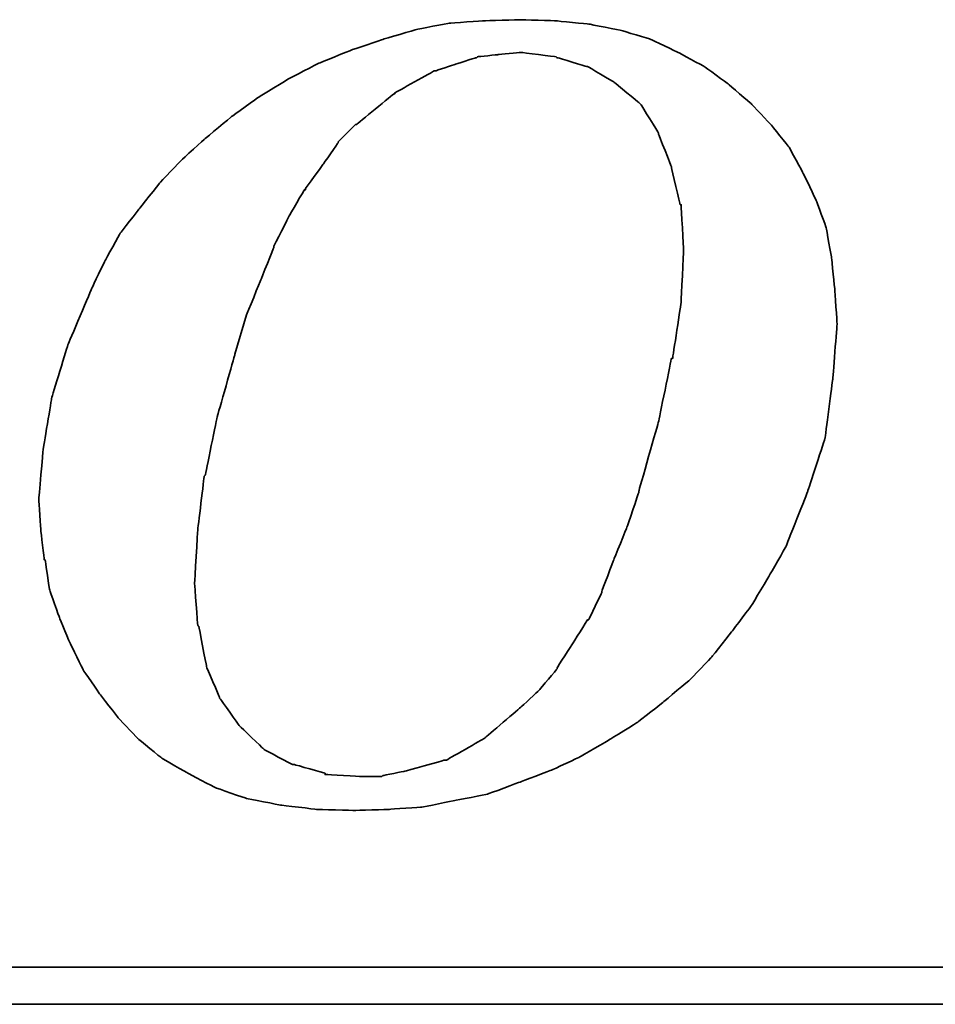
# Model space of a CAD drawing. Header units: millimetres. Extents: x 297 to 544, y 73 to 152.
# Tile 36 of 53: x 476.93 to 478.74, y 95.59 to 97.54. Entities that reach past the tile are written whole.
import ezdxf

# ---------------------------------------------------------------- set-up
doc = ezdxf.new("R2010")
doc.units = ezdxf.units.MM
doc.header["$LTSCALE"] = 0.1
doc.layers.add('DIM', color=4, linetype='CONTINUOUS')
doc.layers.add('layer 1', color=7, linetype='CONTINUOUS')

# ---------------------------------------------------------------- blocks, each defined once
blk = doc.blocks.new('TBI MOTION logo(完整正式版)')
at = {"layer": 'layer 1', "color": 22, "lineweight": 35}
for points, knots in [([(-11.34375, -6.98375), (-11.34375, -6.98375), (-10.91375, -7.43875), (-10.91375, -7.43875), (-10.91375, -7.43875), (-10.91375, -7.43875), (-10.38625, -7.87125), (-10.38625, -7.87125), (-10.38625, -7.87125), (-10.38625, -7.87125), (-9.81125, -8.20375), (-9.81125, -8.20375), (-9.81125, -8.20375), (-9.81125, -8.20375), (-9.21125, -8.51875), (-9.21125, -8.51875), (-9.21125, -8.51875), (-9.21125, -8.51875), (-8.51625, -8.75875), (-8.51625, -8.75875), (-8.51625, -8.75875), (-8.51625, -8.75875), (-7.77125, -8.90375), (-7.77125, -8.90375), (-7.77125, -8.90375), (-7.77125, -8.90375), (-6.97875, -8.99875), (-6.97875, -8.99875), (-6.97875, -8.99875), (-6.97875, -8.99875), (-6.14125, -9.02375), (-6.14125, -9.02375), (-6.14125, -9.02375), (-6.14125, -9.02375), (-5.37125, -8.99875), (-5.37125, -8.99875), (-5.37125, -8.99875), (-5.37125, -8.99875), (-4.65375, -8.94875), (-4.65375, -8.94875), (-4.65375, -8.94875), (-4.65375, -8.94875), (-3.93375, -8.80625), (-3.93375, -8.80625), (-3.93375, -8.80625), (-3.93375, -8.80625), (-3.21375, -8.66375), (-3.21375, -8.66375), (-3.21375, -8.66375), (-3.21375, -8.66375), (-2.49375, -8.39875), (-2.49375, -8.39875), (-2.49375, -8.39875), (-2.49375, -8.39875), (-1.79875, -8.13375), (-1.79875, -8.13375), (-1.79875, -8.13375), (-1.79875, -8.13375), (-1.17375, -7.84375), (-1.17375, -7.84375), (-1.17375, -7.84375), (-1.17375, -7.84375), (-0.52375, -7.46375), (-0.52375, -7.46375), (-0.52375, -7.46375), (-0.52375, -7.46375), (0.10124, -7.07875), (0.10124, -7.07875), (0.10124, -7.07875), (0.10124, -7.07875), (0.67625, -6.62375), (0.67625, -6.62375), (0.67625, -6.62375), (0.67625, -6.62375), (1.24874, -6.14375), (1.24874, -6.14375), (1.24874, -6.14375), (1.24874, -6.14375), (1.72874, -5.64125), (1.72874, -5.64125), (1.72874, -5.64125), (1.72874, -5.64125), (2.18624, -5.06375), (2.18624, -5.06375), (2.18624, -5.06375), (2.18624, -5.06375), (2.61625, -4.48874), (2.61625, -4.48874), (2.61625, -4.48874), (2.61625, -4.48874), (3.00125, -3.83874), (3.00125, -3.83874), (3.00125, -3.83874), (3.00125, -3.83874), (3.36124, -3.21374), (3.36124, -3.21374), (3.36124, -3.21374), (3.36124, -3.21374), (3.84374, -1.99125), (3.84374, -1.99125), (3.84374, -1.99125), (3.84374, -1.99125), (4.22625, -0.81875), (4.22625, -0.81875), (4.22625, -0.81875), (4.22625, -0.81875), (4.39125, 0.45624), (4.39125, 0.45624), (4.39125, 0.45624), (4.39125, 0.45624), (4.48874, 1.70124), (4.48874, 1.70124), (4.48874, 1.70124), (4.48874, 1.70124), (4.43874, 2.44625), (4.43874, 2.44625), (4.43874, 2.44625), (4.43874, 2.44625), (4.36874, 3.14125), (4.36874, 3.14125), (4.36874, 3.14125), (4.36874, 3.14125), (4.25125, 3.81125), (4.25125, 3.81125), (4.25125, 3.81125), (4.25125, 3.81125), (4.03124, 4.41125), (4.03124, 4.41125), (4.03124, 4.41125), (4.03124, 4.41125), (3.74374, 5.01125), (3.74374, 5.01125), (3.74374, 5.01125), (3.74374, 5.01125), (3.43124, 5.58875), (3.43124, 5.58875), (3.43124, 5.58875), (3.43124, 5.58875), (3.02625, 6.09125), (3.02625, 6.09125), (3.02625, 6.09125), (3.02625, 6.09125), (2.59374, 6.54875), (2.59374, 6.54875), (2.59374, 6.54875), (2.59374, 6.54875), (2.09124, 6.98125), (2.09124, 6.98125), (2.09124, 6.98125), (2.09124, 6.98125), (1.56124, 7.36625), (1.56124, 7.36625), (1.56124, 7.36625), (1.56124, 7.36625), (0.98624, 7.67625), (0.98624, 7.67625), (0.98624, 7.67625), (0.98624, 7.67625), (0.38624, 7.96375), (0.38624, 7.96375), (0.38624, 7.96375), (0.38624, 7.96375), (-0.25875, 8.15625), (-0.25875, 8.15625), (-0.25875, 8.15625), (-0.25875, 8.15625), (-0.98125, 8.30125), (-0.98125, 8.30125), (-0.98125, 8.30125), (-0.98125, 8.30125), (-1.70124, 8.37125), (-1.70124, 8.37125), (-1.70124, 8.37125), (-1.70124, 8.37125), (-2.49375, 8.39624), (-2.49375, 8.39624), (-2.49375, 8.39624), (-2.49375, 8.39624), (-3.28625, 8.37125), (-3.28625, 8.37125), (-3.28625, 8.37125), (-3.28625, 8.37125), (-4.05125, 8.32125), (-4.05125, 8.32125), (-4.05125, 8.32125), (-4.05125, 8.32125), (-4.77375, 8.18125), (-4.77375, 8.18125), (-4.77375, 8.18125), (-4.77375, 8.18125), (-5.51625, 7.96375), (-5.51625, 7.96375), (-5.51625, 7.96375), (-5.51625, 7.96375), (-6.21125, 7.72625), (-6.21125, 7.72625), (-6.21125, 7.72625), (-6.21125, 7.72625), (-6.92875, 7.43625), (-6.92875, 7.43625), (-6.92875, 7.43625), (-6.92875, 7.43625), (-7.57875, 7.10125), (-7.57875, 7.10125), (-7.57875, 7.10125), (-7.57875, 7.10125), (-8.24875, 6.69125), (-8.24875, 6.69125), (-8.24875, 6.69125), (-8.24875, 6.69125), (-8.84875, 6.26125), (-8.84875, 6.26125), (-8.84875, 6.26125), (-8.84875, 6.26125), (-9.42625, 5.78125), (-9.42625, 5.78125), (-9.42625, 5.78125), (-9.42625, 5.78125), (-9.95375, 5.30125), (-9.95375, 5.30125), (-9.95375, 5.30125), (-9.95375, 5.30125), (-10.43375, 4.79624), (-10.43375, 4.79624), (-10.43375, 4.79624), (-10.43375, 4.79624), (-10.88875, 4.22125), (-10.88875, 4.22125), (-10.88875, 4.22125), (-10.88875, 4.22125), (-11.29875, 3.69375), (-11.29875, 3.69375), (-11.29875, 3.69375), (-11.29875, 3.69375), (-11.63375, 3.09125), (-11.63375, 3.09125), (-11.63375, 3.09125), (-11.63375, 3.09125), (-11.91875, 2.49625), (-11.91875, 2.49625), (-11.91875, 2.49625), (-11.91875, 2.49625), (-12.44875, 1.24625), (-12.44875, 1.24625), (-12.44875, 1.24625), (-12.44875, 1.24625), (-12.80875, 0.06874), (-12.80875, 0.06874), (-12.80875, 0.06874), (-12.80875, 0.06874), (-12.99875, -1.07875), (-12.99875, -1.07875), (-12.99875, -1.07875), (-12.99875, -1.07875), (-13.09375, -2.18375), (-13.09375, -2.18375), (-13.09375, -2.18375), (-13.09375, -2.18375), (-13.04875, -2.85375), (-13.04875, -2.85375), (-13.04875, -2.85375), (-13.04875, -2.85375), (-12.97375, -3.50375), (-12.97375, -3.50375), (-12.97375, -3.50375), (-12.97375, -3.50375), (-12.95375, -3.50375), (-12.95375, -3.50375), (-12.95375, -3.50375), (-12.95375, -3.50375), (-12.85375, -4.17375), (-12.85375, -4.17375), (-12.85375, -4.17375), (-12.85375, -4.17375), (-12.63875, -4.77624), (-12.63875, -4.77624), (-12.63875, -4.77624), (-12.63875, -4.77624), (-12.39875, -5.35125), (-12.39875, -5.35125), (-12.39875, -5.35125), (-12.39875, -5.35125), (-12.11375, -5.92875), (-12.11375, -5.92875), (-12.11375, -5.92875), (-12.11375, -5.92875), (-11.75375, -6.45375), (-11.75375, -6.45375), (-11.75375, -6.45375), (-11.75375, -6.45375), (-11.34375, -6.98375), (-11.34375, -6.98375)], [0, 0, 0, 0, 0.01369863, 0.01369863, 0.01369863, 0.01369864, 0.02739726, 0.02739726, 0.02739726, 0.02739727, 0.04109589, 0.04109589, 0.04109589, 0.0410959, 0.05479452, 0.05479452, 0.05479452, 0.05479453, 0.06849315, 0.06849315, 0.06849315, 0.06849316, 0.08219178, 0.08219178, 0.08219178, 0.08219179, 0.09589041, 0.09589041, 0.09589041, 0.09589042, 0.10958904, 0.10958904, 0.10958904, 0.10958905, 0.12328767, 0.12328767, 0.12328767, 0.12328768, 0.1369863, 0.1369863, 0.1369863, 0.13698631, 0.15068493, 0.15068493, 0.15068493, 0.15068494, 0.16438356, 0.16438356, 0.16438356, 0.16438357, 0.17808219, 0.17808219, 0.17808219, 0.1780822, 0.19178082, 0.19178082, 0.19178082, 0.19178083, 0.20547945, 0.20547945, 0.20547945, 0.20547946, 0.21917808, 0.21917808, 0.21917808, 0.21917809, 0.23287671, 0.23287671, 0.23287671, 0.23287672, 0.24657534, 0.24657534, 0.24657534, 0.24657535, 0.26027397, 0.26027397, 0.26027397, 0.26027398, 0.2739726, 0.2739726, 0.2739726, 0.27397261, 0.28767123, 0.28767123, 0.28767123, 0.28767124, 0.30136986, 0.30136986, 0.30136986, 0.30136987, 0.31506849, 0.31506849, 0.31506849, 0.3150685, 0.32876712, 0.32876712, 0.32876712, 0.32876713, 0.34246575, 0.34246575, 0.34246575, 0.34246576, 0.35616438, 0.35616438, 0.35616438, 0.35616439, 0.36986301, 0.36986301, 0.36986301, 0.36986302, 0.38356164, 0.38356164, 0.38356164, 0.38356165, 0.39726027, 0.39726027, 0.39726027, 0.39726028, 0.4109589, 0.4109589, 0.4109589, 0.41095891, 0.42465753, 0.42465753, 0.42465753, 0.42465754, 0.43835616, 0.43835616, 0.43835616, 0.43835617, 0.45205479, 0.45205479, 0.45205479, 0.4520548, 0.46575342, 0.46575342, 0.46575342, 0.46575343, 0.47945205, 0.47945205, 0.47945205, 0.47945206, 0.49315068, 0.49315068, 0.49315068, 0.49315069, 0.50684932, 0.50684932, 0.50684932, 0.50684933, 0.52054795, 0.52054795, 0.52054795, 0.52054796, 0.53424658, 0.53424658, 0.53424658, 0.53424659, 0.54794521, 0.54794521, 0.54794521, 0.54794522, 0.56164384, 0.56164384, 0.56164384, 0.56164385, 0.57534247, 0.57534247, 0.57534247, 0.57534248, 0.5890411, 0.5890411, 0.5890411, 0.58904111, 0.60273973, 0.60273973, 0.60273973, 0.60273974, 0.61643836, 0.61643836, 0.61643836, 0.61643837, 0.63013699, 0.63013699, 0.63013699, 0.630137, 0.64383562, 0.64383562, 0.64383562, 0.64383563, 0.65753425, 0.65753425, 0.65753425, 0.65753426, 0.67123288, 0.67123288, 0.67123288, 0.67123289, 0.68493151, 0.68493151, 0.68493151, 0.68493152, 0.69863014, 0.69863014, 0.69863014, 0.69863015, 0.71232877, 0.71232877, 0.71232877, 0.71232878, 0.7260274, 0.7260274, 0.7260274, 0.72602741, 0.73972603, 0.73972603, 0.73972603, 0.73972604, 0.75342466, 0.75342466, 0.75342466, 0.75342467, 0.76712329, 0.76712329, 0.76712329, 0.7671233, 0.78082192, 0.78082192, 0.78082192, 0.78082193, 0.79452055, 0.79452055, 0.79452055, 0.79452056, 0.80821918, 0.80821918, 0.80821918, 0.80821919, 0.82191781, 0.82191781, 0.82191781, 0.82191782, 0.83561644, 0.83561644, 0.83561644, 0.83561645, 0.84931507, 0.84931507, 0.84931507, 0.84931508, 0.8630137, 0.8630137, 0.8630137, 0.86301371, 0.87671233, 0.87671233, 0.87671233, 0.87671234, 0.89041096, 0.89041096, 0.89041096, 0.89041097, 0.90410959, 0.90410959, 0.90410959, 0.9041096, 0.91780822, 0.91780822, 0.91780822, 0.91780823, 0.93150685, 0.93150685, 0.93150685, 0.93150686, 0.94520548, 0.94520548, 0.94520548, 0.94520549, 0.95890411, 0.95890411, 0.95890411, 0.95890412, 0.97260274, 0.97260274, 0.97260274, 0.97260275, 0.98630137, 0.98630137, 0.98630137, 0.98630138, 1, 1, 1, 1]), ([(-8.77875, 1.03124), (-8.77875, 1.03124), (-8.51625, 1.89625), (-8.51625, 1.89625), (-8.51625, 1.89625), (-8.51625, 1.89625), (-8.20375, 2.66375), (-8.20375, 2.66375), (-8.20375, 2.66375), (-8.20375, 2.66375), (-7.91625, 3.38125), (-7.91625, 3.38125), (-7.91625, 3.38125), (-7.91625, 3.38125), (-7.91625, 3.40624), (-7.91625, 3.40624), (-7.91625, 3.40624), (-7.91625, 3.40624), (-7.57875, 4.07624), (-7.57875, 4.07624), (-7.57875, 4.07624), (-7.57875, 4.07624), (-7.24375, 4.65125), (-7.24375, 4.65125), (-7.24375, 4.65125), (-7.24375, 4.65125), (-7.21875, 4.65125), (-7.21875, 4.65125), (-7.21875, 4.65125), (-7.21875, 4.65125), (-7.21875, 4.67624), (-7.21875, 4.67624), (-7.21875, 4.67624), (-7.21875, 4.67624), (-6.83625, 5.20375), (-6.83625, 5.20375), (-6.83625, 5.20375), (-6.83625, 5.20375), (-6.49875, 5.68625), (-6.49875, 5.68625), (-6.49875, 5.68625), (-6.49875, 5.68625), (-6.49875, 5.70625), (-6.49875, 5.70625), (-6.49875, 5.70625), (-6.49875, 5.70625), (-6.11625, 6.09125), (-6.11625, 6.09125), (-6.11625, 6.09125), (-6.11625, 6.09125), (-6.09125, 6.09125), (-6.09125, 6.09125), (-6.09125, 6.09125), (-6.09125, 6.09125), (-5.27375, 6.76625), (-5.27375, 6.76625), (-5.27375, 6.76625), (-5.27375, 6.76625), (-5.24875, 6.76625), (-5.24875, 6.76625), (-5.24875, 6.76625), (-5.24875, 6.76625), (-5.24875, 6.78625), (-5.24875, 6.78625), (-5.24875, 6.78625), (-5.24875, 6.78625), (-4.38875, 7.26624), (-4.38875, 7.26624), (-4.38875, 7.26624), (-4.38875, 7.26624), (-4.36125, 7.26624), (-4.36125, 7.26624), (-4.36125, 7.26624), (-4.36125, 7.26624), (-3.93375, 7.41125), (-3.93375, 7.41125), (-3.93375, 7.41125), (-3.93375, 7.41125), (-3.47375, 7.55625), (-3.47375, 7.55625), (-3.47375, 7.55625), (-3.47375, 7.55625), (-3.45375, 7.55625), (-3.45375, 7.55625), (-3.45375, 7.55625), (-3.45375, 7.55625), (-3.42875, 7.58124), (-3.42875, 7.58124), (-3.42875, 7.58124), (-3.42875, 7.58124), (-2.97375, 7.62625), (-2.97375, 7.62625), (-2.97375, 7.62625), (-2.97375, 7.62625), (-2.49375, 7.67625), (-2.49375, 7.67625), (-2.49375, 7.67625), (-2.49375, 7.67625), (-2.46875, 7.67625), (-2.46875, 7.67625), (-2.46875, 7.67625), (-2.46875, 7.67625), (-1.70124, 7.58124), (-1.70124, 7.58124), (-1.70124, 7.58124), (-1.70124, 7.58124), (-1.67875, 7.55625), (-1.67875, 7.55625), (-1.67875, 7.55625), (-1.67875, 7.55625), (-1.65375, 7.55625), (-1.65375, 7.55625), (-1.65375, 7.55625), (-1.65375, 7.55625), (-1.03125, 7.36625), (-1.03125, 7.36625), (-1.03125, 7.36625), (-1.03125, 7.36625), (-1.00625, 7.36625), (-1.00625, 7.36625), (-1.00625, 7.36625), (-1.00625, 7.36625), (-0.43124, 7.02624), (-0.43124, 7.02624), (-0.43124, 7.02624), (-0.43124, 7.02624), (-0.40625, 7.00624), (-0.40625, 7.00624), (-0.40625, 7.00624), (-0.40625, 7.00624), (0.12124, 6.57124), (0.12124, 6.57124), (0.12124, 6.57124), (0.12124, 6.57124), (0.14624, 6.54875), (0.14624, 6.54875), (0.14624, 6.54875), (0.14624, 6.54875), (0.17124, 6.52375), (0.17124, 6.52375), (0.17124, 6.52375), (0.17124, 6.52375), (0.55625, 5.89875), (0.55625, 5.89875), (0.55625, 5.89875), (0.55625, 5.89875), (0.55625, 5.87625), (0.55625, 5.87625), (0.55625, 5.87625), (0.55625, 5.87625), (0.84124, 5.15625), (0.84124, 5.15625), (0.84124, 5.15625), (0.84124, 5.15625), (0.84124, 5.13125), (0.84124, 5.13125), (0.84124, 5.13125), (0.84124, 5.13125), (1.03624, 4.31875), (1.03624, 4.31875), (1.03624, 4.31875), (1.03624, 4.31875), (1.05624, 4.31875), (1.05624, 4.31875), (1.05624, 4.31875), (1.05624, 4.31875), (1.05624, 4.29125), (1.05624, 4.29125), (1.05624, 4.29125), (1.05624, 4.29125), (1.10625, 3.33125), (1.10625, 3.33125), (1.10625, 3.33125), (1.10625, 3.33125), (1.10625, 3.30875), (1.10625, 3.30875), (1.10625, 3.30875), (1.10625, 3.30875), (1.05624, 2.20624), (1.05624, 2.20624), (1.05624, 2.20624), (1.05624, 2.20624), (1.05624, 2.18124), (1.05624, 2.18124), (1.05624, 2.18124), (1.05624, 2.18124), (0.86624, 0.93624), (0.86624, 0.93624), (0.86624, 0.93624), (0.86624, 0.93624), (0.84124, 0.93624), (0.84124, 0.93624), (0.84124, 0.93624), (0.84124, 0.93624), (0.55625, -0.45874), (0.55625, -0.45874), (0.55625, -0.45874), (0.55625, -0.45874), (0.12124, -1.99125), (0.12124, -1.99125), (0.12124, -1.99125), (0.12124, -1.99125), (0.12124, -2.01874), (0.12124, -2.01874), (0.12124, -2.01874), (0.12124, -2.01874), (-0.13874, -2.78375), (-0.13874, -2.78375), (-0.13874, -2.78375), (-0.13874, -2.78375), (-0.43124, -3.50375), (-0.43124, -3.50375), (-0.43124, -3.50375), (-0.43124, -3.50375), (-0.69375, -4.19875), (-0.69375, -4.19875), (-0.69375, -4.19875), (-0.69375, -4.19875), (-0.69375, -4.22375), (-0.69375, -4.22375), (-0.69375, -4.22375), (-0.69375, -4.22375), (-0.98125, -4.82374), (-0.98125, -4.82374), (-0.98125, -4.82374), (-0.98125, -4.82374), (-1.00625, -4.82374), (-1.00625, -4.82374), (-1.00625, -4.82374), (-1.00625, -4.82374), (-1.33875, -5.35125), (-1.33875, -5.35125), (-1.33875, -5.35125), (-1.33875, -5.35125), (-1.67875, -5.87875), (-1.67875, -5.87875), (-1.67875, -5.87875), (-1.67875, -5.87875), (-1.67875, -5.90375), (-1.67875, -5.90375), (-1.67875, -5.90375), (-1.67875, -5.90375), (-2.05875, -6.35875), (-2.05875, -6.35875), (-2.05875, -6.35875), (-2.05875, -6.35875), (-2.08375, -6.38375), (-2.08375, -6.38375), (-2.08375, -6.38375), (-2.08375, -6.38375), (-2.46875, -6.74375), (-2.46875, -6.74375), (-2.46875, -6.74375), (-2.46875, -6.74375), (-3.25875, -7.41625), (-3.25875, -7.41625), (-3.25875, -7.41625), (-3.25875, -7.41625), (-3.28625, -7.43875), (-3.28625, -7.43875), (-3.28625, -7.43875), (-3.28625, -7.43875), (-4.12375, -7.91875), (-4.12375, -7.91875), (-4.12375, -7.91875), (-4.12375, -7.91875), (-4.14875, -7.91875), (-4.14875, -7.91875), (-4.14875, -7.91875), (-4.14875, -7.91875), (-4.17125, -7.91875), (-4.17125, -7.91875), (-4.17125, -7.91875), (-4.17125, -7.91875), (-5.03375, -8.15875), (-5.03375, -8.15875), (-5.03375, -8.15875), (-5.03375, -8.15875), (-5.51625, -8.25625), (-5.51625, -8.25625), (-5.51625, -8.25625), (-5.51625, -8.25625), (-5.54125, -8.27875), (-5.54125, -8.27875), (-5.54125, -8.27875), (-5.54125, -8.27875), (-5.56375, -8.27875), (-5.56375, -8.27875), (-5.56375, -8.27875), (-5.56375, -8.27875), (-5.99625, -8.27875), (-5.99625, -8.27875), (-5.99625, -8.27875), (-5.99625, -8.27875), (-6.76375, -8.23125), (-6.76375, -8.23125), (-6.76375, -8.23125), (-6.76375, -8.23125), (-6.78875, -8.23125), (-6.78875, -8.23125), (-6.78875, -8.23125), (-6.78875, -8.23125), (-6.78875, -8.20375), (-6.78875, -8.20375), (-6.78875, -8.20375), (-6.78875, -8.20375), (-7.45875, -8.01375), (-7.45875, -8.01375), (-7.45875, -8.01375), (-7.45875, -8.01375), (-7.48375, -8.01375), (-7.48375, -8.01375), (-7.48375, -8.01375), (-7.48375, -8.01375), (-7.50875, -8.01375), (-7.50875, -8.01375), (-7.50875, -8.01375), (-7.50875, -8.01375), (-8.13125, -7.67875), (-8.13125, -7.67875), (-8.13125, -7.67875), (-8.13125, -7.67875), (-8.15625, -7.65375), (-8.15625, -7.65375), (-8.15625, -7.65375), (-8.15625, -7.65375), (-8.65875, -7.17375), (-8.65875, -7.17375), (-8.65875, -7.17375), (-8.65875, -7.17375), (-8.68375, -7.14875), (-8.68375, -7.14875), (-8.68375, -7.14875), (-8.68375, -7.14875), (-9.08875, -6.57375), (-9.08875, -6.57375), (-9.08875, -6.57375), (-9.08875, -6.57375), (-9.11375, -6.54875), (-9.11375, -6.54875), (-9.11375, -6.54875), (-9.11375, -6.54875), (-9.11375, -6.52875), (-9.11375, -6.52875), (-9.11375, -6.52875), (-9.11375, -6.52875), (-9.40375, -5.85375), (-9.40375, -5.85375), (-9.40375, -5.85375), (-9.40375, -5.85375), (-9.40375, -5.82875), (-9.40375, -5.82875), (-9.40375, -5.82875), (-9.40375, -5.82875), (-9.56875, -4.96875), (-9.56875, -4.96875), (-9.56875, -4.96875), (-9.56875, -4.96875), (-9.59375, -4.94375), (-9.59375, -4.94375), (-9.59375, -4.94375), (-9.59375, -4.94375), (-9.66375, -4.03375), (-9.66375, -4.03375), (-9.66375, -4.03375), (-9.66375, -4.03375), (-9.66375, -4.00875), (-9.66375, -4.00875), (-9.66375, -4.00875), (-9.66375, -4.00875), (-9.59375, -2.85375), (-9.59375, -2.85375), (-9.59375, -2.85375), (-9.59375, -2.85375), (-9.45125, -1.65875), (-9.45125, -1.65875), (-9.45125, -1.65875), (-9.45125, -1.65875), (-9.42625, -1.63375), (-9.42625, -1.63375), (-9.42625, -1.63375), (-9.42625, -1.63375), (-9.16125, -0.33875), (-9.16125, -0.33875), (-9.16125, -0.33875), (-9.16125, -0.33875), (-8.77875, 1.00624), (-8.77875, 1.00624), (-8.77875, 1.00624), (-8.77875, 1.00624), (-8.77875, 1.03124), (-8.77875, 1.03124)], [0, 0, 0, 0, 0.01020408, 0.01020408, 0.01020408, 0.01020409, 0.02040816, 0.02040816, 0.02040816, 0.02040817, 0.03061224, 0.03061224, 0.03061224, 0.03061225, 0.04081633, 0.04081633, 0.04081633, 0.04081634, 0.05102041, 0.05102041, 0.05102041, 0.05102042, 0.06122449, 0.06122449, 0.06122449, 0.0612245, 0.07142857, 0.07142857, 0.07142857, 0.07142858, 0.08163265, 0.08163265, 0.08163265, 0.08163266, 0.09183673, 0.09183673, 0.09183673, 0.09183674, 0.10204082, 0.10204082, 0.10204082, 0.10204083, 0.1122449, 0.1122449, 0.1122449, 0.11224491, 0.12244898, 0.12244898, 0.12244898, 0.12244899, 0.13265306, 0.13265306, 0.13265306, 0.13265307, 0.14285714, 0.14285714, 0.14285714, 0.14285715, 0.15306122, 0.15306122, 0.15306122, 0.15306123, 0.16326531, 0.16326531, 0.16326531, 0.16326532, 0.17346939, 0.17346939, 0.17346939, 0.1734694, 0.18367347, 0.18367347, 0.18367347, 0.18367348, 0.19387755, 0.19387755, 0.19387755, 0.19387756, 0.20408163, 0.20408163, 0.20408163, 0.20408164, 0.21428571, 0.21428571, 0.21428571, 0.21428572, 0.2244898, 0.2244898, 0.2244898, 0.22448981, 0.23469388, 0.23469388, 0.23469388, 0.23469389, 0.24489796, 0.24489796, 0.24489796, 0.24489797, 0.25510204, 0.25510204, 0.25510204, 0.25510205, 0.26530612, 0.26530612, 0.26530612, 0.26530613, 0.2755102, 0.2755102, 0.2755102, 0.27551021, 0.28571429, 0.28571429, 0.28571429, 0.2857143, 0.29591837, 0.29591837, 0.29591837, 0.29591838, 0.30612245, 0.30612245, 0.30612245, 0.30612246, 0.31632653, 0.31632653, 0.31632653, 0.31632654, 0.32653061, 0.32653061, 0.32653061, 0.32653062, 0.33673469, 0.33673469, 0.33673469, 0.3367347, 0.34693878, 0.34693878, 0.34693878, 0.34693879, 0.35714286, 0.35714286, 0.35714286, 0.35714287, 0.36734694, 0.36734694, 0.36734694, 0.36734695, 0.37755102, 0.37755102, 0.37755102, 0.37755103, 0.3877551, 0.3877551, 0.3877551, 0.38775511, 0.39795918, 0.39795918, 0.39795918, 0.39795919, 0.40816327, 0.40816327, 0.40816327, 0.40816328, 0.41836735, 0.41836735, 0.41836735, 0.41836736, 0.42857143, 0.42857143, 0.42857143, 0.42857144, 0.43877551, 0.43877551, 0.43877551, 0.43877552, 0.44897959, 0.44897959, 0.44897959, 0.4489796, 0.45918367, 0.45918367, 0.45918367, 0.45918368, 0.46938776, 0.46938776, 0.46938776, 0.46938777, 0.47959184, 0.47959184, 0.47959184, 0.47959185, 0.48979592, 0.48979592, 0.48979592, 0.48979593, 0.5, 0.5, 0.5, 0.50000001, 0.51020408, 0.51020408, 0.51020408, 0.51020409, 0.52040816, 0.52040816, 0.52040816, 0.52040817, 0.53061224, 0.53061224, 0.53061224, 0.53061225, 0.54081633, 0.54081633, 0.54081633, 0.54081634, 0.55102041, 0.55102041, 0.55102041, 0.55102042, 0.56122449, 0.56122449, 0.56122449, 0.5612245, 0.57142857, 0.57142857, 0.57142857, 0.57142858, 0.58163265, 0.58163265, 0.58163265, 0.58163266, 0.59183673, 0.59183673, 0.59183673, 0.59183674, 0.60204082, 0.60204082, 0.60204082, 0.60204083, 0.6122449, 0.6122449, 0.6122449, 0.61224491, 0.62244898, 0.62244898, 0.62244898, 0.62244899, 0.63265306, 0.63265306, 0.63265306, 0.63265307, 0.64285714, 0.64285714, 0.64285714, 0.64285715, 0.65306122, 0.65306122, 0.65306122, 0.65306123, 0.66326531, 0.66326531, 0.66326531, 0.66326532, 0.67346939, 0.67346939, 0.67346939, 0.6734694, 0.68367347, 0.68367347, 0.68367347, 0.68367348, 0.69387755, 0.69387755, 0.69387755, 0.69387756, 0.70408163, 0.70408163, 0.70408163, 0.70408164, 0.71428571, 0.71428571, 0.71428571, 0.71428572, 0.7244898, 0.7244898, 0.7244898, 0.72448981, 0.73469388, 0.73469388, 0.73469388, 0.73469389, 0.74489796, 0.74489796, 0.74489796, 0.74489797, 0.75510204, 0.75510204, 0.75510204, 0.75510205, 0.76530612, 0.76530612, 0.76530612, 0.76530613, 0.7755102, 0.7755102, 0.7755102, 0.77551021, 0.78571429, 0.78571429, 0.78571429, 0.7857143, 0.79591837, 0.79591837, 0.79591837, 0.79591838, 0.80612245, 0.80612245, 0.80612245, 0.80612246, 0.81632653, 0.81632653, 0.81632653, 0.81632654, 0.82653061, 0.82653061, 0.82653061, 0.82653062, 0.83673469, 0.83673469, 0.83673469, 0.8367347, 0.84693878, 0.84693878, 0.84693878, 0.84693879, 0.85714286, 0.85714286, 0.85714286, 0.85714287, 0.86734694, 0.86734694, 0.86734694, 0.86734695, 0.87755102, 0.87755102, 0.87755102, 0.87755103, 0.8877551, 0.8877551, 0.8877551, 0.88775511, 0.89795918, 0.89795918, 0.89795918, 0.89795919, 0.90816327, 0.90816327, 0.90816327, 0.90816328, 0.91836735, 0.91836735, 0.91836735, 0.91836736, 0.92857143, 0.92857143, 0.92857143, 0.92857144, 0.93877551, 0.93877551, 0.93877551, 0.93877552, 0.94897959, 0.94897959, 0.94897959, 0.9489796, 0.95918367, 0.95918367, 0.95918367, 0.95918368, 0.96938776, 0.96938776, 0.96938776, 0.96938777, 0.97959184, 0.97959184, 0.97959184, 0.97959185, 0.98979592, 0.98979592, 0.98979592, 0.98979593, 1, 1, 1, 1]), ([(75.90875, -9.47875), (75.90875, -9.47875), (75.90875, -12.28625), (75.90875, -12.28625), (75.90875, -12.28625), (75.90875, -12.28625), (75.90875, -12.47875), (75.90875, -12.47875), (75.90875, -12.47875), (75.90875, -12.47875), (75.71625, -12.47875), (75.71625, -12.47875), (75.71625, -12.47875), (75.71625, -12.47875), (-88.32875, -12.47875), (-88.32875, -12.47875), (-88.32875, -12.47875), (-88.32875, -12.47875), (-88.32875, -13.29375), (-88.32875, -13.29375), (-88.32875, -13.29375), (-88.32875, -13.29375), (82.89125, -13.29375), (82.89125, -13.29375), (82.89125, -13.29375), (82.89125, -13.29375), (75.90875, -9.47875), (75.90875, -9.47875)], [0, 0, 0, 0, 0.14285714, 0.14285714, 0.14285714, 0.14285715, 0.28571429, 0.28571429, 0.28571429, 0.2857143, 0.42857143, 0.42857143, 0.42857143, 0.42857144, 0.57142857, 0.57142857, 0.57142857, 0.57142858, 0.71428571, 0.71428571, 0.71428571, 0.71428572, 0.85714286, 0.85714286, 0.85714286, 0.85714287, 1, 1, 1, 1])]:
    blk.add_open_spline(points, degree=3, knots=knots, dxfattribs=at)

msp = doc.modelspace()

# ---------------------------------------------------------------- block references
at = {"layer": 'DIM', "color": 7, "xscale": 0.090033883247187, "yscale": 0.090033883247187, "zscale": 0.090033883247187}
msp.add_blockref('TBI MOTION logo(完整正式版)', (478.1435, 96.7856), dxfattribs=at)

doc.saveas('drawing.dxf')
